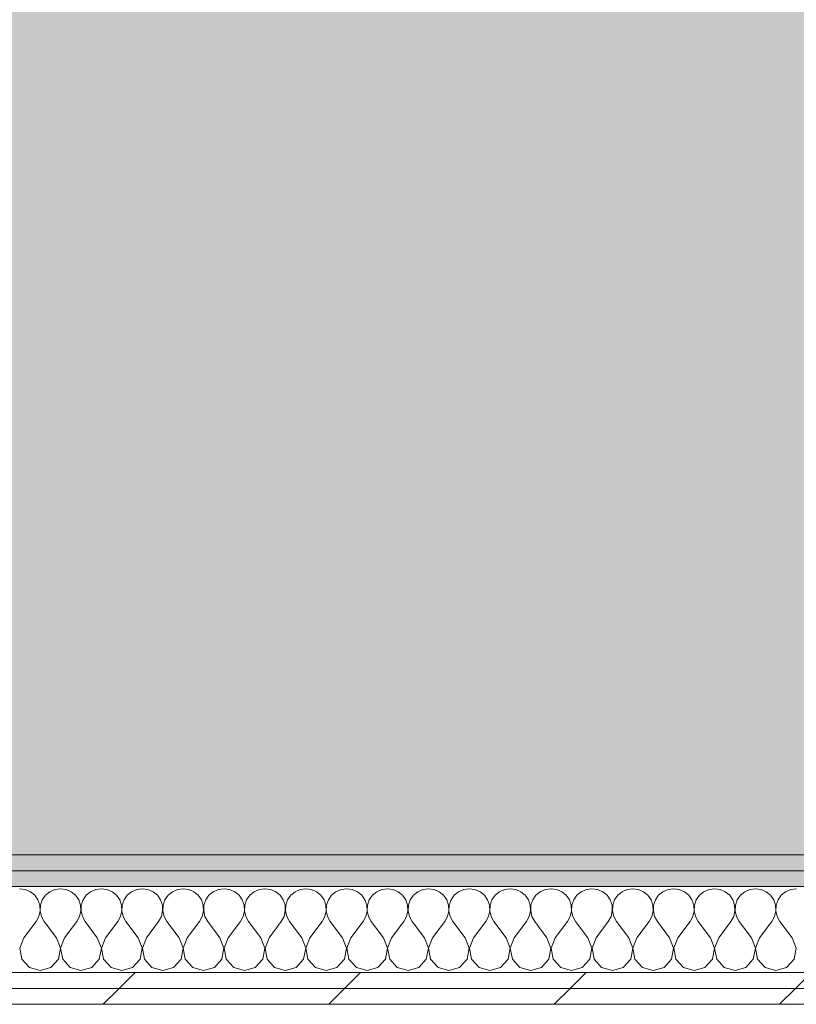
# Model space of a CAD drawing. Header units: millimetres. Extents: x -30280 to 19093, y -19284 to 4746.
# Tile 176 of 256: x -2800 to -2167, y -17072 to -16269. Entities that reach past the tile are written whole.
import ezdxf

# ---------------------------------------------------------------- set-up
doc = ezdxf.new("R2010")
doc.units = ezdxf.units.MM
doc.header["$MEASUREMENT"] = 0
doc.linetypes.add('Wipeout_Contour', pattern=[1000, 0, -1000])
doc.layers.add('Nuevo_07_CR_Cel Ras vinilic', color=7, linetype='Continuous')
doc.layers.add('Nuevo_08_E_Envans secs', color=7, linetype='Continuous')
for name, color, linetype, lineweight, true_color in [('Nuevo_07_CR_Cel Ras vinilic_Pluma_Nº__102', 7, 'Continuous', 5, 0xcccccc), ('Nuevo_07_CR_Cel Ras vinilic_Pluma_Nº__79', 7, 'Continuous', 5, 0xaaffd5), ('Nuevo_08_E_Envans secs_Pluma_Nº__102', 7, 'Continuous', 5, 0xcccccc), ('Nuevo_08_E_Envans secs_Pluma_Nº__177', 7, 'Continuous', 15, 0xf7e046), ('Nuevo_08_E_Envans secs_Pluma_Nº__79', 7, 'Continuous', 5, 0xaaffd5)]:
    doc.layers.add(name, color=color, linetype=linetype, lineweight=lineweight, true_color=true_color)
doc.layers.add('Nuevo_08_E_Envans secs_Pluma_Nº__1', color=7, linetype='Continuous', lineweight=5)
pattern_1 = [(45, (0, 0), (-183.8478, 183.8478), [195, -65]), (45, (7e-14, 183.85), (-183.8478, 183.8478), [195, -65])]

# ---------------------------------------------------------------- blocks, each defined once
blk = doc.blocks.new('*X766')
at = {"layer": 'Nuevo_08_E_Envans secs_Pluma_Nº__102', "color": 254, "linetype": 'Continuous', "lineweight": 5, "true_color": 0xcccccc}
for p, q in [((-2795.45, -16978.28), (-2800, -16977.64)), ((-2791.24, -16980.13), (-2795.45, -16978.28)), ((-2787.7, -16983.07), (-2791.24, -16980.13)), ((-2775.43, -16980.13), (-2778.97, -16983.07)), ((-2771.22, -16978.28), (-2775.43, -16980.13)), ((-2766.67, -16977.64), (-2771.22, -16978.28)), ((-2762.11, -16978.28), (-2766.67, -16977.64)), ((-2757.9, -16980.13), (-2762.11, -16978.28)), ((-2754.36, -16983.07), (-2757.9, -16980.13)), ((-2742.1, -16980.13), (-2745.64, -16983.07)), ((-2737.89, -16978.28), (-2742.1, -16980.13)), ((-2733.33, -16977.64), (-2737.89, -16978.28)), ((-2728.78, -16978.28), (-2733.33, -16977.64)), ((-2724.57, -16980.13), (-2728.78, -16978.28)), ((-2721.03, -16983.07), (-2724.57, -16980.13)), ((-2708.76, -16980.13), (-2712.3, -16983.07)), ((-2704.55, -16978.28), (-2708.76, -16980.13)), ((-2700, -16977.64), (-2704.55, -16978.28)), ((-2695.45, -16978.28), (-2700, -16977.64)), ((-2691.24, -16980.13), (-2695.45, -16978.28)), ((-2687.7, -16983.07), (-2691.24, -16980.13)), ((-2675.43, -16980.13), (-2678.97, -16983.07)), ((-2671.22, -16978.28), (-2675.43, -16980.13)), ((-2666.67, -16977.64), (-2671.22, -16978.28)), ((-2662.11, -16978.28), (-2666.67, -16977.64)), ((-2657.9, -16980.13), (-2662.11, -16978.28)), ((-2654.36, -16983.07), (-2657.9, -16980.13)), ((-2642.1, -16980.13), (-2645.64, -16983.07)), ((-2637.89, -16978.28), (-2642.1, -16980.13)), ((-2633.33, -16977.64), (-2637.89, -16978.28)), ((-2628.78, -16978.28), (-2633.33, -16977.64)), ((-2624.57, -16980.13), (-2628.78, -16978.28)), ((-2621.03, -16983.07), (-2624.57, -16980.13)), ((-2608.76, -16980.13), (-2612.3, -16983.07)), ((-2604.55, -16978.28), (-2608.76, -16980.13)), ((-2600, -16977.64), (-2604.55, -16978.28)), ((-2595.45, -16978.28), (-2600, -16977.64)), ((-2591.24, -16980.13), (-2595.45, -16978.28)), ((-2587.7, -16983.07), (-2591.24, -16980.13)), ((-2575.43, -16980.13), (-2578.97, -16983.07)), ((-2571.22, -16978.28), (-2575.43, -16980.13)), ((-2566.67, -16977.64), (-2571.22, -16978.28)), ((-2562.11, -16978.28), (-2566.67, -16977.64)), ((-2557.9, -16980.13), (-2562.11, -16978.28)), ((-2554.36, -16983.07), (-2557.9, -16980.13)), ((-2542.1, -16980.13), (-2545.64, -16983.07)), ((-2537.89, -16978.28), (-2542.1, -16980.13)), ((-2533.33, -16977.64), (-2537.89, -16978.28)), ((-2528.78, -16978.28), (-2533.33, -16977.64)), ((-2524.57, -16980.13), (-2528.78, -16978.28)), ((-2521.03, -16983.07), (-2524.57, -16980.13)), ((-2508.76, -16980.13), (-2512.3, -16983.07)), ((-2504.55, -16978.28), (-2508.76, -16980.13)), ((-2500, -16977.64), (-2504.55, -16978.28)), ((-2495.45, -16978.28), (-2500, -16977.64)), ((-2491.24, -16980.13), (-2495.45, -16978.28)), ((-2487.7, -16983.07), (-2491.24, -16980.13)), ((-2475.43, -16980.13), (-2478.97, -16983.07)), ((-2471.22, -16978.28), (-2475.43, -16980.13)), ((-2466.67, -16977.64), (-2471.22, -16978.28)), ((-2462.11, -16978.28), (-2466.67, -16977.64)), ((-2457.9, -16980.13), (-2462.11, -16978.28)), ((-2454.36, -16983.07), (-2457.9, -16980.13)), ((-2442.1, -16980.13), (-2445.64, -16983.07)), ((-2437.89, -16978.28), (-2442.1, -16980.13)), ((-2433.33, -16977.64), (-2437.89, -16978.28)), ((-2428.78, -16978.28), (-2433.33, -16977.64)), ((-2424.57, -16980.13), (-2428.78, -16978.28)), ((-2421.03, -16983.07), (-2424.57, -16980.13)), ((-2408.76, -16980.13), (-2412.3, -16983.07)), ((-2404.55, -16978.28), (-2408.76, -16980.13)), ((-2400, -16977.64), (-2404.55, -16978.28)), ((-2395.45, -16978.28), (-2400, -16977.64)), ((-2391.24, -16980.13), (-2395.45, -16978.28)), ((-2387.7, -16983.07), (-2391.24, -16980.13)), ((-2375.43, -16980.13), (-2378.97, -16983.07)), ((-2371.22, -16978.28), (-2375.43, -16980.13)), ((-2366.67, -16977.64), (-2371.22, -16978.28)), ((-2362.11, -16978.28), (-2366.67, -16977.64)), ((-2357.9, -16980.13), (-2362.11, -16978.28)), ((-2354.36, -16983.07), (-2357.9, -16980.13)), ((-2342.1, -16980.13), (-2345.64, -16983.07)), ((-2337.89, -16978.28), (-2342.1, -16980.13)), ((-2333.33, -16977.64), (-2337.89, -16978.28)), ((-2328.78, -16978.28), (-2333.33, -16977.64)), ((-2324.57, -16980.13), (-2328.78, -16978.28)), ((-2321.03, -16983.07), (-2324.57, -16980.13)), ((-2308.76, -16980.13), (-2312.3, -16983.07)), ((-2304.55, -16978.28), (-2308.76, -16980.13)), ((-2300, -16977.64), (-2304.55, -16978.28)), ((-2295.45, -16978.28), (-2300, -16977.64)), ((-2291.24, -16980.13), (-2295.45, -16978.28)), ((-2287.7, -16983.07), (-2291.24, -16980.13)), ((-2275.43, -16980.13), (-2278.97, -16983.07)), ((-2271.22, -16978.28), (-2275.43, -16980.13)), ((-2266.67, -16977.64), (-2271.22, -16978.28)), ((-2262.11, -16978.28), (-2266.67, -16977.64)), ((-2257.9, -16980.13), (-2262.11, -16978.28)), ((-2254.36, -16983.07), (-2257.9, -16980.13)), ((-2242.1, -16980.13), (-2245.64, -16983.07)), ((-2237.89, -16978.28), (-2242.1, -16980.13)), ((-2233.33, -16977.64), (-2237.89, -16978.28)), ((-2228.78, -16978.28), (-2233.33, -16977.64)), ((-2224.57, -16980.13), (-2228.78, -16978.28)), ((-2221.03, -16983.07), (-2224.57, -16980.13)), ((-2208.76, -16980.13), (-2212.3, -16983.07)), ((-2204.55, -16978.28), (-2208.76, -16980.13)), ((-2200, -16977.64), (-2204.55, -16978.28)), ((-2195.45, -16978.28), (-2200, -16977.64)), ((-2191.24, -16980.13), (-2195.45, -16978.28)), ((-2187.7, -16983.07), (-2191.24, -16980.13)), ((-2175.43, -16980.13), (-2178.97, -16983.07)), ((-2171.22, -16978.28), (-2175.43, -16980.13)), ((-2166.67, -16977.64), (-2171.22, -16978.28)), ((-2785.09, -16986.86), (-2787.7, -16983.07)), ((-2783.62, -16991.21), (-2785.09, -16986.86)), ((-2781.57, -16986.86), (-2783.04, -16991.21)), ((-2778.97, -16983.07), (-2781.57, -16986.86)), ((-2751.76, -16986.86), (-2754.36, -16983.07)), ((-2750.29, -16991.21), (-2751.76, -16986.86)), ((-2748.24, -16986.86), (-2749.71, -16991.21)), ((-2745.64, -16983.07), (-2748.24, -16986.86)), ((-2718.43, -16986.86), (-2721.03, -16983.07)), ((-2716.96, -16991.21), (-2718.43, -16986.86)), ((-2714.91, -16986.86), (-2716.38, -16991.21)), ((-2712.3, -16983.07), (-2714.91, -16986.86)), ((-2685.09, -16986.86), (-2687.7, -16983.07)), ((-2683.62, -16991.21), (-2685.09, -16986.86)), ((-2681.57, -16986.86), (-2683.04, -16991.21)), ((-2678.97, -16983.07), (-2681.57, -16986.86)), ((-2651.76, -16986.86), (-2654.36, -16983.07)), ((-2650.29, -16991.21), (-2651.76, -16986.86)), ((-2648.24, -16986.86), (-2649.71, -16991.21)), ((-2645.64, -16983.07), (-2648.24, -16986.86)), ((-2618.43, -16986.86), (-2621.03, -16983.07)), ((-2616.96, -16991.21), (-2618.43, -16986.86)), ((-2614.91, -16986.86), (-2616.38, -16991.21)), ((-2612.3, -16983.07), (-2614.91, -16986.86)), ((-2585.09, -16986.86), (-2587.7, -16983.07)), ((-2583.62, -16991.21), (-2585.09, -16986.86)), ((-2581.57, -16986.86), (-2583.04, -16991.21)), ((-2578.97, -16983.07), (-2581.57, -16986.86)), ((-2551.76, -16986.86), (-2554.36, -16983.07)), ((-2550.29, -16991.21), (-2551.76, -16986.86)), ((-2548.24, -16986.86), (-2549.71, -16991.21)), ((-2545.64, -16983.07), (-2548.24, -16986.86)), ((-2518.43, -16986.86), (-2521.03, -16983.07)), ((-2516.96, -16991.21), (-2518.43, -16986.86)), ((-2514.91, -16986.86), (-2516.38, -16991.21)), ((-2512.3, -16983.07), (-2514.91, -16986.86)), ((-2485.09, -16986.86), (-2487.7, -16983.07)), ((-2483.62, -16991.21), (-2485.09, -16986.86)), ((-2481.57, -16986.86), (-2483.04, -16991.21)), ((-2478.97, -16983.07), (-2481.57, -16986.86)), ((-2451.76, -16986.86), (-2454.36, -16983.07)), ((-2450.29, -16991.21), (-2451.76, -16986.86)), ((-2448.24, -16986.86), (-2449.71, -16991.21)), ((-2445.64, -16983.07), (-2448.24, -16986.86)), ((-2418.43, -16986.86), (-2421.03, -16983.07)), ((-2416.96, -16991.21), (-2418.43, -16986.86)), ((-2414.91, -16986.86), (-2416.38, -16991.21)), ((-2412.3, -16983.07), (-2414.91, -16986.86)), ((-2385.09, -16986.86), (-2387.7, -16983.07)), ((-2383.62, -16991.21), (-2385.09, -16986.86)), ((-2381.57, -16986.86), (-2383.04, -16991.21)), ((-2378.97, -16983.07), (-2381.57, -16986.86)), ((-2351.76, -16986.86), (-2354.36, -16983.07)), ((-2350.29, -16991.21), (-2351.76, -16986.86)), ((-2348.24, -16986.86), (-2349.71, -16991.21)), ((-2345.64, -16983.07), (-2348.24, -16986.86)), ((-2318.43, -16986.86), (-2321.03, -16983.07)), ((-2316.96, -16991.21), (-2318.43, -16986.86)), ((-2314.91, -16986.86), (-2316.38, -16991.21)), ((-2312.3, -16983.07), (-2314.91, -16986.86)), ((-2285.09, -16986.86), (-2287.7, -16983.07)), ((-2283.62, -16991.21), (-2285.09, -16986.86)), ((-2281.57, -16986.86), (-2283.04, -16991.21)), ((-2278.97, -16983.07), (-2281.57, -16986.86)), ((-2251.76, -16986.86), (-2254.36, -16983.07)), ((-2250.29, -16991.21), (-2251.76, -16986.86)), ((-2248.24, -16986.86), (-2249.71, -16991.21)), ((-2245.64, -16983.07), (-2248.24, -16986.86)), ((-2218.43, -16986.86), (-2221.03, -16983.07)), ((-2216.96, -16991.21), (-2218.43, -16986.86)), ((-2214.91, -16986.86), (-2216.38, -16991.21)), ((-2212.3, -16983.07), (-2214.91, -16986.86)), ((-2185.09, -16986.86), (-2187.7, -16983.07)), ((-2183.62, -16991.21), (-2185.09, -16986.86)), ((-2181.57, -16986.86), (-2183.04, -16991.21)), ((-2178.97, -16983.07), (-2181.57, -16986.86)), ((-2784.44, -17000.28), (-2783.4, -16995.81)), ((-2783.4, -16995.81), (-2783.62, -16991.21)), ((-2783.04, -16991.21), (-2783.27, -16995.81)), ((-2783.27, -16995.81), (-2782.23, -17000.28)), ((-2751.11, -17000.28), (-2750.07, -16995.81)), ((-2750.07, -16995.81), (-2750.29, -16991.21)), ((-2749.71, -16991.21), (-2749.93, -16995.81)), ((-2749.93, -16995.81), (-2748.89, -17000.28)), ((-2717.77, -17000.28), (-2716.73, -16995.81)), ((-2716.73, -16995.81), (-2716.96, -16991.21)), ((-2716.38, -16991.21), (-2716.6, -16995.81)), ((-2716.6, -16995.81), (-2715.56, -17000.28)), ((-2684.44, -17000.28), (-2683.4, -16995.81)), ((-2683.4, -16995.81), (-2683.62, -16991.21)), ((-2683.04, -16991.21), (-2683.27, -16995.81)), ((-2683.27, -16995.81), (-2682.23, -17000.28)), ((-2651.11, -17000.28), (-2650.07, -16995.81)), ((-2650.07, -16995.81), (-2650.29, -16991.21)), ((-2649.71, -16991.21), (-2649.93, -16995.81)), ((-2649.93, -16995.81), (-2648.89, -17000.28)), ((-2617.77, -17000.28), (-2616.73, -16995.81)), ((-2616.73, -16995.81), (-2616.96, -16991.21)), ((-2616.38, -16991.21), (-2616.6, -16995.81)), ((-2616.6, -16995.81), (-2615.56, -17000.28)), ((-2584.44, -17000.28), (-2583.4, -16995.81)), ((-2583.4, -16995.81), (-2583.62, -16991.21)), ((-2583.04, -16991.21), (-2583.27, -16995.81)), ((-2583.27, -16995.81), (-2582.23, -17000.28)), ((-2551.11, -17000.28), (-2550.07, -16995.81)), ((-2550.07, -16995.81), (-2550.29, -16991.21)), ((-2549.71, -16991.21), (-2549.93, -16995.81)), ((-2549.93, -16995.81), (-2548.89, -17000.28)), ((-2517.77, -17000.28), (-2516.73, -16995.81)), ((-2516.73, -16995.81), (-2516.96, -16991.21)), ((-2516.38, -16991.21), (-2516.6, -16995.81)), ((-2516.6, -16995.81), (-2515.56, -17000.28)), ((-2484.44, -17000.28), (-2483.4, -16995.81)), ((-2483.4, -16995.81), (-2483.62, -16991.21)), ((-2483.04, -16991.21), (-2483.27, -16995.81)), ((-2483.27, -16995.81), (-2482.23, -17000.28)), ((-2451.11, -17000.28), (-2450.07, -16995.81)), ((-2450.07, -16995.81), (-2450.29, -16991.21)), ((-2449.71, -16991.21), (-2449.93, -16995.81)), ((-2449.93, -16995.81), (-2448.89, -17000.28)), ((-2417.77, -17000.28), (-2416.73, -16995.81)), ((-2416.73, -16995.81), (-2416.96, -16991.21)), ((-2416.38, -16991.21), (-2416.6, -16995.81)), ((-2416.6, -16995.81), (-2415.56, -17000.28)), ((-2384.44, -17000.28), (-2383.4, -16995.81)), ((-2383.4, -16995.81), (-2383.62, -16991.21)), ((-2383.04, -16991.21), (-2383.27, -16995.81)), ((-2383.27, -16995.81), (-2382.23, -17000.28)), ((-2351.11, -17000.28), (-2350.07, -16995.81)), ((-2350.07, -16995.81), (-2350.29, -16991.21)), ((-2349.71, -16991.21), (-2349.93, -16995.81)), ((-2349.93, -16995.81), (-2348.89, -17000.28)), ((-2317.77, -17000.28), (-2316.73, -16995.81)), ((-2316.73, -16995.81), (-2316.96, -16991.21)), ((-2316.38, -16991.21), (-2316.6, -16995.81)), ((-2316.6, -16995.81), (-2315.56, -17000.28)), ((-2284.44, -17000.28), (-2283.4, -16995.81)), ((-2283.4, -16995.81), (-2283.62, -16991.21)), ((-2283.04, -16991.21), (-2283.27, -16995.81)), ((-2283.27, -16995.81), (-2282.23, -17000.28)), ((-2251.11, -17000.28), (-2250.07, -16995.81)), ((-2250.07, -16995.81), (-2250.29, -16991.21)), ((-2249.71, -16991.21), (-2249.93, -16995.81)), ((-2249.93, -16995.81), (-2248.89, -17000.28)), ((-2217.77, -17000.28), (-2216.73, -16995.81)), ((-2216.73, -16995.81), (-2216.96, -16991.21)), ((-2216.38, -16991.21), (-2216.6, -16995.81)), ((-2216.6, -16995.81), (-2215.56, -17000.28)), ((-2184.44, -17000.28), (-2183.4, -16995.81)), ((-2183.4, -16995.81), (-2183.62, -16991.21)), ((-2183.04, -16991.21), (-2183.27, -16995.81)), ((-2183.27, -16995.81), (-2182.23, -17000.28)), ((-2796.67, -17017.64), (-2786.67, -17004.31)), ((-2786.67, -17004.31), (-2784.44, -17000.28)), ((-2782.23, -17000.28), (-2780, -17004.31)), ((-2770, -17017.64), (-2780, -17004.31)), ((-2763.33, -17017.64), (-2753.33, -17004.31)), ((-2753.33, -17004.31), (-2751.11, -17000.28)), ((-2748.89, -17000.28), (-2746.67, -17004.31)), ((-2736.67, -17017.64), (-2746.67, -17004.31)), ((-2730, -17017.64), (-2720, -17004.31)), ((-2720, -17004.31), (-2717.77, -17000.28)), ((-2715.56, -17000.28), (-2713.33, -17004.31)), ((-2703.33, -17017.64), (-2713.33, -17004.31)), ((-2696.67, -17017.64), (-2686.67, -17004.31)), ((-2686.67, -17004.31), (-2684.44, -17000.28)), ((-2682.23, -17000.28), (-2680, -17004.31)), ((-2670, -17017.64), (-2680, -17004.31)), ((-2663.33, -17017.64), (-2653.33, -17004.31)), ((-2653.33, -17004.31), (-2651.11, -17000.28)), ((-2648.89, -17000.28), (-2646.67, -17004.31)), ((-2636.67, -17017.64), (-2646.67, -17004.31)), ((-2630, -17017.64), (-2620, -17004.31)), ((-2620, -17004.31), (-2617.77, -17000.28)), ((-2615.56, -17000.28), (-2613.33, -17004.31)), ((-2603.33, -17017.64), (-2613.33, -17004.31)), ((-2596.67, -17017.64), (-2586.67, -17004.31)), ((-2586.67, -17004.31), (-2584.44, -17000.28)), ((-2582.23, -17000.28), (-2580, -17004.31)), ((-2570, -17017.64), (-2580, -17004.31)), ((-2563.33, -17017.64), (-2553.33, -17004.31)), ((-2553.33, -17004.31), (-2551.11, -17000.28)), ((-2548.89, -17000.28), (-2546.67, -17004.31)), ((-2536.67, -17017.64), (-2546.67, -17004.31)), ((-2530, -17017.64), (-2520, -17004.31)), ((-2520, -17004.31), (-2517.77, -17000.28)), ((-2515.56, -17000.28), (-2513.33, -17004.31)), ((-2503.33, -17017.64), (-2513.33, -17004.31)), ((-2496.67, -17017.64), (-2486.67, -17004.31)), ((-2486.67, -17004.31), (-2484.44, -17000.28)), ((-2482.23, -17000.28), (-2480, -17004.31)), ((-2470, -17017.64), (-2480, -17004.31)), ((-2463.33, -17017.64), (-2453.33, -17004.31)), ((-2453.33, -17004.31), (-2451.11, -17000.28)), ((-2448.89, -17000.28), (-2446.67, -17004.31)), ((-2436.67, -17017.64), (-2446.67, -17004.31)), ((-2430, -17017.64), (-2420, -17004.31)), ((-2420, -17004.31), (-2417.77, -17000.28)), ((-2415.56, -17000.28), (-2413.33, -17004.31)), ((-2403.33, -17017.64), (-2413.33, -17004.31)), ((-2396.67, -17017.64), (-2386.67, -17004.31)), ((-2386.67, -17004.31), (-2384.44, -17000.28)), ((-2382.23, -17000.28), (-2380, -17004.31)), ((-2370, -17017.64), (-2380, -17004.31)), ((-2363.33, -17017.64), (-2353.33, -17004.31)), ((-2353.33, -17004.31), (-2351.11, -17000.28)), ((-2348.89, -17000.28), (-2346.67, -17004.31)), ((-2336.67, -17017.64), (-2346.67, -17004.31)), ((-2330, -17017.64), (-2320, -17004.31)), ((-2320, -17004.31), (-2317.77, -17000.28)), ((-2315.56, -17000.28), (-2313.33, -17004.31)), ((-2303.33, -17017.64), (-2313.33, -17004.31)), ((-2296.67, -17017.64), (-2286.67, -17004.31)), ((-2286.67, -17004.31), (-2284.44, -17000.28)), ((-2282.23, -17000.28), (-2280, -17004.31)), ((-2270, -17017.64), (-2280, -17004.31)), ((-2263.33, -17017.64), (-2253.33, -17004.31)), ((-2253.33, -17004.31), (-2251.11, -17000.28)), ((-2248.89, -17000.28), (-2246.67, -17004.31)), ((-2236.67, -17017.64), (-2246.67, -17004.31)), ((-2230, -17017.64), (-2220, -17004.31)), ((-2220, -17004.31), (-2217.77, -17000.28)), ((-2215.56, -17000.28), (-2213.33, -17004.31)), ((-2203.33, -17017.64), (-2213.33, -17004.31)), ((-2196.67, -17017.64), (-2186.67, -17004.31)), ((-2186.67, -17004.31), (-2184.44, -17000.28)), ((-2182.23, -17000.28), (-2180, -17004.31)), ((-2170, -17017.64), (-2180, -17004.31)), ((-2796.67, -17017.64), (-2799.93, -17026.15)), ((-2766.73, -17026.15), (-2770, -17017.64)), ((-2763.33, -17017.64), (-2766.6, -17026.15)), ((-2733.4, -17026.15), (-2736.67, -17017.64)), ((-2730, -17017.64), (-2733.27, -17026.15)), ((-2700.07, -17026.15), (-2703.33, -17017.64)), ((-2696.67, -17017.64), (-2699.93, -17026.15)), ((-2666.73, -17026.15), (-2670, -17017.64)), ((-2663.33, -17017.64), (-2666.6, -17026.15)), ((-2633.4, -17026.15), (-2636.67, -17017.64)), ((-2630, -17017.64), (-2633.27, -17026.15)), ((-2600.07, -17026.15), (-2603.33, -17017.64)), ((-2596.67, -17017.64), (-2599.93, -17026.15)), ((-2566.73, -17026.15), (-2570, -17017.64)), ((-2563.33, -17017.64), (-2566.6, -17026.15)), ((-2533.4, -17026.15), (-2536.67, -17017.64)), ((-2530, -17017.64), (-2533.27, -17026.15)), ((-2500.07, -17026.15), (-2503.33, -17017.64)), ((-2496.67, -17017.64), (-2499.93, -17026.15)), ((-2466.73, -17026.15), (-2470, -17017.64)), ((-2463.33, -17017.64), (-2466.6, -17026.15)), ((-2433.4, -17026.15), (-2436.67, -17017.64)), ((-2430, -17017.64), (-2433.27, -17026.15)), ((-2400.07, -17026.15), (-2403.33, -17017.64)), ((-2396.67, -17017.64), (-2399.93, -17026.15)), ((-2366.73, -17026.15), (-2370, -17017.64)), ((-2363.33, -17017.64), (-2366.6, -17026.15)), ((-2333.4, -17026.15), (-2336.67, -17017.64)), ((-2330, -17017.64), (-2333.27, -17026.15)), ((-2300.07, -17026.15), (-2303.33, -17017.64)), ((-2296.67, -17017.64), (-2299.93, -17026.15)), ((-2266.73, -17026.15), (-2270, -17017.64)), ((-2263.33, -17017.64), (-2266.6, -17026.15)), ((-2233.4, -17026.15), (-2236.67, -17017.64)), ((-2230, -17017.64), (-2233.27, -17026.15)), ((-2200.07, -17026.15), (-2203.33, -17017.64)), ((-2196.67, -17017.64), (-2199.93, -17026.15)), ((-2166.73, -17026.15), (-2170, -17017.64)), ((-2799.93, -17026.15), (-2798.24, -17035.1)), ((-2768.43, -17035.1), (-2766.73, -17026.15)), ((-2766.6, -17026.15), (-2764.91, -17035.1)), ((-2735.09, -17035.1), (-2733.4, -17026.15)), ((-2733.27, -17026.15), (-2731.57, -17035.1)), ((-2701.76, -17035.1), (-2700.07, -17026.15)), ((-2699.93, -17026.15), (-2698.24, -17035.1)), ((-2668.43, -17035.1), (-2666.73, -17026.15)), ((-2666.6, -17026.15), (-2664.91, -17035.1)), ((-2635.09, -17035.1), (-2633.4, -17026.15)), ((-2633.27, -17026.15), (-2631.57, -17035.1)), ((-2601.76, -17035.1), (-2600.07, -17026.15)), ((-2599.93, -17026.15), (-2598.24, -17035.1)), ((-2568.43, -17035.1), (-2566.73, -17026.15)), ((-2566.6, -17026.15), (-2564.91, -17035.1)), ((-2535.09, -17035.1), (-2533.4, -17026.15)), ((-2533.27, -17026.15), (-2531.57, -17035.1)), ((-2501.76, -17035.1), (-2500.07, -17026.15)), ((-2499.93, -17026.15), (-2498.24, -17035.1)), ((-2468.43, -17035.1), (-2466.73, -17026.15)), ((-2466.6, -17026.15), (-2464.91, -17035.1)), ((-2435.09, -17035.1), (-2433.4, -17026.15)), ((-2433.27, -17026.15), (-2431.57, -17035.1)), ((-2401.76, -17035.1), (-2400.07, -17026.15)), ((-2399.93, -17026.15), (-2398.24, -17035.1)), ((-2368.43, -17035.1), (-2366.73, -17026.15)), ((-2366.6, -17026.15), (-2364.91, -17035.1)), ((-2335.09, -17035.1), (-2333.4, -17026.15)), ((-2333.27, -17026.15), (-2331.57, -17035.1)), ((-2301.76, -17035.1), (-2300.07, -17026.15)), ((-2299.93, -17026.15), (-2298.24, -17035.1)), ((-2268.43, -17035.1), (-2266.73, -17026.15)), ((-2266.6, -17026.15), (-2264.91, -17035.1)), ((-2235.09, -17035.1), (-2233.4, -17026.15)), ((-2233.27, -17026.15), (-2231.57, -17035.1)), ((-2201.76, -17035.1), (-2200.07, -17026.15)), ((-2199.93, -17026.15), (-2198.24, -17035.1)), ((-2168.43, -17035.1), (-2166.73, -17026.15)), ((-2798.24, -17035.1), (-2792.1, -17041.82)), ((-2774.57, -17041.82), (-2768.43, -17035.1)), ((-2764.91, -17035.1), (-2758.76, -17041.82)), ((-2741.24, -17041.82), (-2735.09, -17035.1)), ((-2731.57, -17035.1), (-2725.43, -17041.82)), ((-2707.9, -17041.82), (-2701.76, -17035.1)), ((-2698.24, -17035.1), (-2692.1, -17041.82)), ((-2674.57, -17041.82), (-2668.43, -17035.1)), ((-2664.91, -17035.1), (-2658.76, -17041.82)), ((-2641.24, -17041.82), (-2635.09, -17035.1)), ((-2631.57, -17035.1), (-2625.43, -17041.82)), ((-2607.9, -17041.82), (-2601.76, -17035.1)), ((-2598.24, -17035.1), (-2592.1, -17041.82)), ((-2574.57, -17041.82), (-2568.43, -17035.1)), ((-2564.91, -17035.1), (-2558.76, -17041.82)), ((-2541.24, -17041.82), (-2535.09, -17035.1)), ((-2531.57, -17035.1), (-2525.43, -17041.82)), ((-2507.9, -17041.82), (-2501.76, -17035.1)), ((-2498.24, -17035.1), (-2492.1, -17041.82)), ((-2474.57, -17041.82), (-2468.43, -17035.1)), ((-2464.91, -17035.1), (-2458.76, -17041.82)), ((-2441.24, -17041.82), (-2435.09, -17035.1)), ((-2431.57, -17035.1), (-2425.43, -17041.82)), ((-2407.9, -17041.82), (-2401.76, -17035.1)), ((-2398.24, -17035.1), (-2392.1, -17041.82)), ((-2374.57, -17041.82), (-2368.43, -17035.1)), ((-2364.91, -17035.1), (-2358.76, -17041.82)), ((-2341.24, -17041.82), (-2335.09, -17035.1)), ((-2331.57, -17035.1), (-2325.43, -17041.82)), ((-2307.9, -17041.82), (-2301.76, -17035.1)), ((-2298.24, -17035.1), (-2292.1, -17041.82)), ((-2274.57, -17041.82), (-2268.43, -17035.1)), ((-2264.91, -17035.1), (-2258.76, -17041.82)), ((-2241.24, -17041.82), (-2235.09, -17035.1)), ((-2231.57, -17035.1), (-2225.43, -17041.82)), ((-2207.9, -17041.82), (-2201.76, -17035.1)), ((-2198.24, -17035.1), (-2192.1, -17041.82)), ((-2174.57, -17041.82), (-2168.43, -17035.1)), ((-2792.1, -17041.82), (-2783.33, -17044.31)), ((-2783.33, -17044.31), (-2774.57, -17041.82)), ((-2758.76, -17041.82), (-2750, -17044.31)), ((-2750, -17044.31), (-2741.24, -17041.82)), ((-2725.43, -17041.82), (-2716.67, -17044.31)), ((-2716.67, -17044.31), (-2707.9, -17041.82)), ((-2692.1, -17041.82), (-2683.33, -17044.31)), ((-2683.33, -17044.31), (-2674.57, -17041.82)), ((-2658.76, -17041.82), (-2650, -17044.31)), ((-2650, -17044.31), (-2641.24, -17041.82)), ((-2625.43, -17041.82), (-2616.67, -17044.31)), ((-2616.67, -17044.31), (-2607.9, -17041.82)), ((-2592.1, -17041.82), (-2583.33, -17044.31)), ((-2583.33, -17044.31), (-2574.57, -17041.82)), ((-2558.76, -17041.82), (-2550, -17044.31)), ((-2550, -17044.31), (-2541.24, -17041.82)), ((-2525.43, -17041.82), (-2516.67, -17044.31)), ((-2516.67, -17044.31), (-2507.9, -17041.82)), ((-2492.1, -17041.82), (-2483.33, -17044.31)), ((-2483.33, -17044.31), (-2474.57, -17041.82)), ((-2458.76, -17041.82), (-2450, -17044.31)), ((-2450, -17044.31), (-2441.24, -17041.82)), ((-2425.43, -17041.82), (-2416.67, -17044.31)), ((-2416.67, -17044.31), (-2407.9, -17041.82)), ((-2392.1, -17041.82), (-2383.33, -17044.31)), ((-2383.33, -17044.31), (-2374.57, -17041.82)), ((-2358.76, -17041.82), (-2350, -17044.31)), ((-2350, -17044.31), (-2341.24, -17041.82)), ((-2325.43, -17041.82), (-2316.67, -17044.31)), ((-2316.67, -17044.31), (-2307.9, -17041.82)), ((-2292.1, -17041.82), (-2283.33, -17044.31)), ((-2283.33, -17044.31), (-2274.57, -17041.82)), ((-2258.76, -17041.82), (-2250, -17044.31)), ((-2250, -17044.31), (-2241.24, -17041.82)), ((-2225.43, -17041.82), (-2216.67, -17044.31)), ((-2216.67, -17044.31), (-2207.9, -17041.82)), ((-2192.1, -17041.82), (-2183.33, -17044.31)), ((-2183.33, -17044.31), (-2174.57, -17041.82))]:
    blk.add_line(p, q, dxfattribs=at)
blk = doc.blocks.new('Muro_123_1', base_point=(-3842.41, -17083.98))
at = {"layer": 'Nuevo_08_E_Envans secs_Pluma_Nº__79', "linetype": 'Continuous', "lineweight": 5, "true_color": 0xaaffd5}
for points in [[(-3816.42, -16962.98), (-1743.22, -16962.98), (-1743.22, -16949.98), (-3816.41, -16949.98)], [(-3829.43, -16975.98), (-1743.22, -16975.98), (-1743.22, -16962.98), (-3829.42, -16962.98)]]:
    blk.add_hatch(color=121, dxfattribs=at).paths.add_polyline_path(points)
at = {"layer": 'Nuevo_08_E_Envans secs_Pluma_Nº__1', "color": 7, "linetype": 'Continuous', "lineweight": 5}
for p, q in [((-3816.42, -16962.98), (-1743.22, -16962.98)), ((-3829.43, -16975.98), (-1743.22, -16975.98))]:
    blk.add_line(p, q, dxfattribs=at)
at = {"layer": 'Nuevo_08_E_Envans secs_Pluma_Nº__1', "color": 7, "linetype": 'Continuous', "lineweight": 5, "flags": 128}
blk.add_lwpolyline([(-1743.22, -16949.98), (-3816.41, -16949.98)], dxfattribs=at)
at = {"color": 254, "linetype": 'Wipeout_Contour', "lineweight": 0, "ltscale": 69293.939169}
blk.add_wipeout([(-3842.41, -17071.98), (-1743.22, -17071.98), (-1743.22, -17058.98), (-3842.41, -17058.98)], dxfattribs=at).dxf.layer = 'Nuevo_08_E_Envans secs'
at = {"layer": 'Nuevo_08_E_Envans secs_Pluma_Nº__177', "linetype": 'Continuous', "lineweight": 15, "true_color": 0xf7e046}
h = blk.add_hatch(dxfattribs=at)
h.set_pattern_fill('Panellat_HPL_0001', color=53, style=0, pattern_type=2)
h.set_pattern_definition(pattern_1)
h.paths.add_polyline_path([(-3842.41, -17071.98), (-1743.22, -17071.98), (-1743.22, -17058.98), (-3842.41, -17058.98)])
at = {"layer": 'Nuevo_08_E_Envans secs_Pluma_Nº__1', "color": 7, "linetype": 'Continuous', "lineweight": 5}
blk.add_line((-3842.41, -17071.98), (-1743.22, -17071.98), dxfattribs=at)
at = {"color": 254, "linetype": 'Wipeout_Contour', "lineweight": 0, "ltscale": 69242.709302}
blk.add_wipeout([(-3842.41, -17058.98), (-1743.22, -17058.98), (-1743.22, -17045.98), (-3842.41, -17045.98)], dxfattribs=at).dxf.layer = 'Nuevo_08_E_Envans secs'
at = {"layer": 'Nuevo_08_E_Envans secs_Pluma_Nº__177', "linetype": 'Continuous', "lineweight": 15, "true_color": 0xf7e046}
h = blk.add_hatch(dxfattribs=at)
h.set_pattern_fill('Panellat_HPL_0001', color=53, style=0, pattern_type=2)
h.set_pattern_definition(pattern_1)
h.paths.add_polyline_path([(-3842.41, -17058.98), (-1743.22, -17058.98), (-1743.22, -17045.98), (-3842.41, -17045.98)])
at = {"layer": 'Nuevo_08_E_Envans secs_Pluma_Nº__1', "color": 7, "linetype": 'Continuous', "lineweight": 5}
for p, q in [((-3842.41, -17045.98), (-1743.22, -17045.98)), ((-3842.41, -17058.98), (-1743.22, -17058.98))]:
    blk.add_line(p, q, dxfattribs=at)
at = {"layer": 'Nuevo_08_E_Envans secs', "color": 7, "lineweight": 20}
blk.add_blockref('*X766', (0, 0), dxfattribs=at)
blk = doc.blocks.new('Forjado_315_1', base_point=(-3816.41, -16949.98))
at = {"layer": 'Nuevo_07_CR_Cel Ras vinilic_Pluma_Nº__79', "linetype": 'Continuous', "lineweight": 0, "true_color": 0x2a3f35}
blk.add_hatch(color=119, dxfattribs=at).paths.add_polyline_path([(-3816.41, -16949.98), (-1689.31, -16949.98), (-1687, -13808.56), (-3816.41, -13808.56)])
at = {"layer": 'Nuevo_07_CR_Cel Ras vinilic_Pluma_Nº__102', "color": 254, "linetype": 'Continuous', "lineweight": 5, "true_color": 0xcccccc, "flags": 128}
blk.add_lwpolyline([(-3816.41, -16949.98), (-1689.31, -16949.98), (-1687, -13808.56), (-3816.41, -13808.56)], close=True, dxfattribs=at)

msp = doc.modelspace()

# ---------------------------------------------------------------- block references
at = {"layer": 'Nuevo_08_E_Envans secs', "color": 7, "lineweight": 20}
msp.add_blockref('Muro_123_1', (-3842.41, -17083.98), dxfattribs=at)

# ---------------------------------------------------------------- next in the draw order: block references
at = {"layer": 'Nuevo_07_CR_Cel Ras vinilic', "color": 254, "linetype": 'Continuous', "lineweight": 5, "true_color": 0xcccccc}
msp.add_blockref('Forjado_315_1', (-3816.41, -16949.98), dxfattribs=at)

doc.saveas('drawing.dxf')
